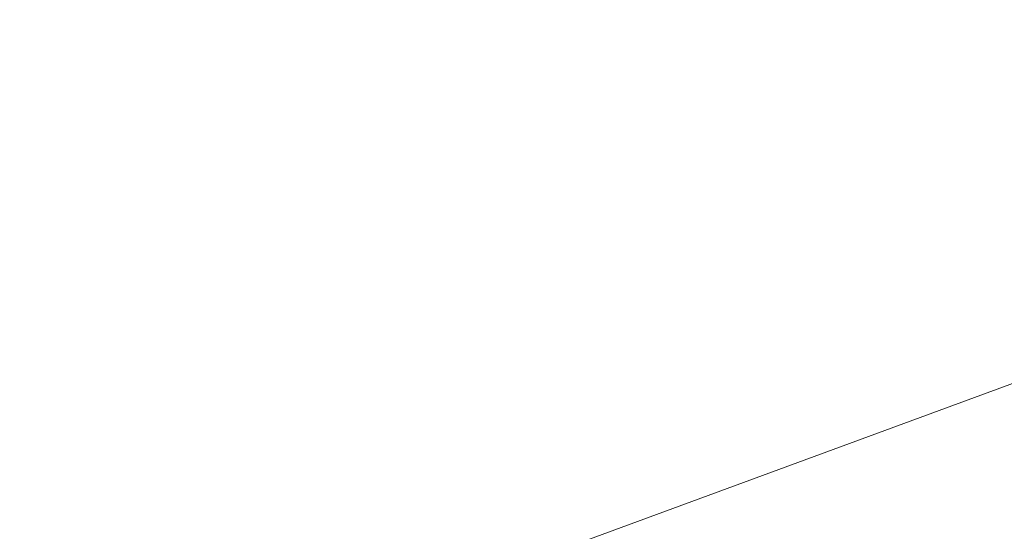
# Model space of a CAD drawing. Header units: metres. Extents: x 0 to 269924, y 0 to 933292.
# Tile 238 of 247: x 135713 to 135781, y 466835 to 466870. Entities that reach past the tile are written whole.
import ezdxf

# ---------------------------------------------------------------- set-up
doc = ezdxf.new("R2010")
doc.units = ezdxf.units.M
doc.linetypes.add('VH-OPSLUITBAND_150X250', pattern=[24, 16, -2, 4, -2])
doc.linetypes.add('XX-HIDDEN', pattern=[4, 2, -2])
for name, color, linetype, lineweight in [('N-CO-VH-MATERIAALGRENS-G', 7, 'XX-HIDDEN', 35), ('N-WE-VH-KANTOPSLUITING_OPSLUITBAND_150X250-G', 150, 'VH-OPSLUITBAND_150X250', 35), ('N-WE-VH-KANTOPSLUITING_VOORKANTBAND-G', 50, 'Continuous', 35)]:
    doc.layers.add(name, color=color, linetype=linetype, lineweight=lineweight)
doc.layers.add('X-XX-AL-HULPLIJN-G', color=30, linetype='Continuous', lineweight=18, plot=False)

msp = doc.modelspace()

# ---------------------------------------------------------------- linework, layer by layer
at = {"layer": 'N-CO-VH-MATERIAALGRENS-G', "flags": 128}
msp.add_lwpolyline([(135703.731, 466804.274), (135761.232, 466821.561, -0.017204), (135778.037, 466825.988, 0.044699), (135820.044, 466839.563, -0.010903), (135840.397, 466847.695), (135895.717, 466868.409)], format="xyb", dxfattribs=at)
at = {"layer": 'N-WE-VH-KANTOPSLUITING_OPSLUITBAND_150X250-G', "flags": 128}
msp.add_lwpolyline([(135379.411, 466737.136, 0.034306), (135386.001, 466738.937), (135391.647, 466740.905, -0.037443), (135398.894, 466742.838), (135399.714, 466742.992, -0.003741), (135414.507, 466745.657), (135566.06, 466771.79, 0.030327), (135671.693, 466796.679), (135672.594, 466796.95, 0.070064), (135678.888, 466799.851, -0.070064), (135683.991, 466802.204), (135697.398, 466806.234, -0.070064), (135702.953, 466807.086, 0.070064), (135709.803, 466808.136), (135760.671, 466823.428, -0.017204), (135777.605, 466827.89, 0.044699), (135819.281, 466841.358, -0.010903), (135839.713, 466849.521), (135895.033, 466870.235)], format="xyb", dxfattribs=at)
at = {"layer": 'N-WE-VH-KANTOPSLUITING_VOORKANTBAND-G'}
msp.add_lwpolyline([(135379.44, 466736.988, 0.034306), (135386.051, 466738.796), (135391.696, 466740.764, -0.037443), (135398.922, 466742.69), (135399.741, 466742.844, -0.003741), (135414.533, 466745.509), (135566.085, 466771.642, 0.030327), (135671.736, 466796.535), (135672.637, 466796.806, 0.070064), (135678.969, 466799.725, -0.070064), (135684.034, 466802.06), (135697.442, 466806.09, -0.070064), (135702.955, 466806.936, 0.070064), (135709.846, 466807.992), (135760.714, 466823.284, -0.017204), (135777.638, 466827.744, 0.044699), (135819.34, 466841.22, -0.010903), (135839.766, 466849.38), (135895.085, 466870.094)], format="xyb", dxfattribs=at)
at = {"layer": 'X-XX-AL-HULPLIJN-G'}
msp.add_lwpolyline([(135697.96, 466804.367), (135697.96, 466804.367, -0.070064), (135702.977, 466805.136, 0.070064), (135710.365, 466806.269), (135761.232, 466821.561, -0.017204), (135778.037, 466825.988, 0.044699), (135820.044, 466839.563, -0.010903), (135840.397, 466847.695), (135895.717, 466868.409)], format="xyb", dxfattribs=at)
msp.add_lwpolyline([(135729.034, 466826.247), (135822.893, 466860.75), (135832.43, 466836.94)], dxfattribs=at)

doc.saveas('drawing.dxf')
